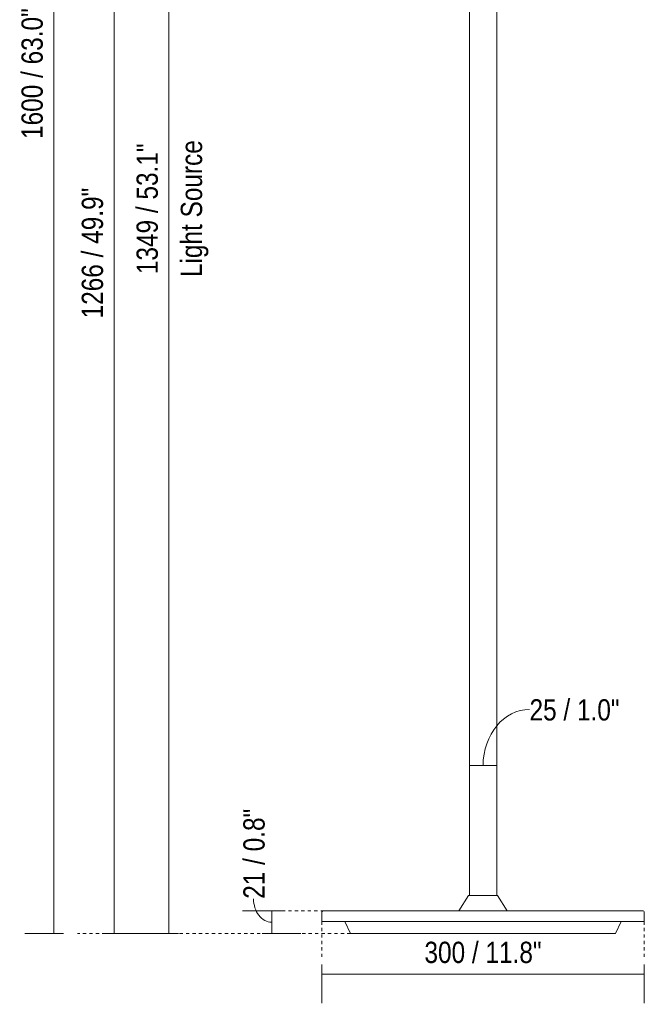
# Model space of a CAD drawing. Header units: millimetres. Extents: x -7023 to -5228, y -66 to 6802.
# Tile 1 of 4: x -7023 to -6442, y -66 to 850. Entities that reach past the tile are written whole.
import ezdxf

# ---------------------------------------------------------------- set-up
doc = ezdxf.new("R2010")
doc.units = ezdxf.units.MM
doc.linetypes.add('Dash', pattern=[6, 3, -3])
doc.layers.add('A-ANNO-DIMS', color=7, linetype='Dash', lineweight=9, true_color=0xd2d2d2)
doc.layers.add('A-ANNO-DIMS-9', color=7, linetype='Continuous', lineweight=9)
doc.layers.add('E-LITE-EQPM', color=7, linetype='Continuous', lineweight=20)
doc.styles.add('Arial Narrow', font='ARIALN.TTF', dxfattribs={"height": 19.8})
doc.dimstyles.new('FARO_-_2_2mm_Arial_Narrow_mm_Inch_Left', dxfattribs={"dimscale": 304.8, "dimtxt": 20.263933, "dimasz": 0, "dimexe": 0.088583, "dimexo": 0.0625, "dimgap": 0.014764, "dimtad": 1, "dimdec": 0, "dimzin": 0, "dimdsep": 46, "dimtxsty": 'Arial Narrow', "dimblk1": 'NONE', "dimblk2": 'NONE', "dimsah": 1, "dimcen": 0.09, "dimadec": 0, "dimazin": 0, "dimtfac": 1, "dimtdec": 4, "dimtix": 1, "dimtmove": 0, "dimatfit": 3, "dimfxl": 0.029528, "dimfxlon": 1, "dimtvp": 1, "dimtolj": 1, "dimtzin": 0, "dimarcsym": 2})
doc.dimstyles.new('FARO_-_2_2mm_Arial_Narrow_mm_Inch_Left_1', dxfattribs={"dimscale": 304.8, "dimtxt": 20.263933, "dimasz": 0, "dimexe": 0.088583, "dimexo": 0.0625, "dimgap": 0.014764, "dimtad": 1, "dimdec": 0, "dimzin": 0, "dimdsep": 46, "dimtxsty": 'Arial Narrow', "dimblk1": 'NONE', "dimblk2": 'NONE', "dimsah": 1, "dimcen": 0.09, "dimadec": 0, "dimazin": 0, "dimtfac": 1, "dimtdec": 4, "dimtix": 1, "dimtmove": 1, "dimatfit": 3, "dimfxl": 0.029528, "dimfxlon": 1, "dimtvp": 1, "dimtolj": 1, "dimtzin": 0, "dimarcsym": 2})

# ---------------------------------------------------------------- blocks, each defined once
blk = doc.blocks.new('DIMBLOCK1-Alzado_PDF')
at = {"layer": 'A-ANNO-DIMS-9', "color": 251, "true_color": 0x5b5b5b, "transparency": 16777216}
for p, q in [((-6875, 1348.59), (-6911, 1348.59)), ((-6884, 1348.59), (-6884, 0)), ((-6884, 1348.59), (-6875, 1348.59)), ((-6875, 0), (-6911, 0)), ((-6884, 0), (-6875, 0))]:
    blk.add_line(p, q, dxfattribs=at)
at = {"layer": 'A-ANNO-DIMS-9', "color": 0, "transparency": 16777216, "char_height": 19.8, "attachment_point": 1, "rotation": 90, "line_spacing_factor": 0.974696, "style": 'Arial Narrow'}
for s, insert, width in [('Light Source', (-6872.92, 610.77), 152.462), ('1349 / 53.1"', (-6914.09, 613.5), 145.9003)]:
    blk.add_mtext(s, dxfattribs=dict(at, insert=insert, width=width))
blk = doc.blocks.new('_None')
blk = doc.blocks.new('DIMBLOCK2-Alzado_PDF')
at = {"layer": 'A-ANNO-DIMS-9', "color": 251, "true_color": 0x5b5b5b, "transparency": 16777216}
for p, q in [((-6604.41, 156.17), (-6604.41, 183.28)), ((-6579.01, 156.17), (-6579.01, 183.28)), ((-6604.41, 156.28), (-6579.01, 156.28)), ((-6604.41, 156.28), (-6604.41, 147.28)), ((-6579.01, 156.28), (-6579.01, 147.28))]:
    blk.add_line(p, q, dxfattribs=at)
blk.add_ellipse((-6548.49, 156.28), major_axis=(0, 52.27), ratio=0.826798, start_param=0, end_param=1.570796, dxfattribs=at)
at = {"layer": 'A-ANNO-DIMS-9', "color": 0, "transparency": 16777216, "insert": (-6548.49, 218.05), "char_height": 19.8, "width": 100.7407, "attachment_point": 1, "line_spacing_factor": 0.974696, "style": 'Arial Narrow'}
blk.add_mtext('25 / 1.0"', dxfattribs=at)
blk = doc.blocks.new('DIMBLOCK3-Alzado_PDF')
at = {"layer": 'A-ANNO-DIMS-9', "color": 251, "true_color": 0x5b5b5b, "transparency": 16777216}
for p, q in [((-6741.71, -28.65), (-6741.71, -64.65)), ((-6741.71, -37.65), (-6741.71, -28.65)), ((-6441.71, -28.65), (-6441.71, -64.65)), ((-6441.71, -37.65), (-6441.71, -28.65)), ((-6741.71, -37.65), (-6441.71, -37.65))]:
    blk.add_line(p, q, dxfattribs=at)
at = {"layer": 'A-ANNO-DIMS-9', "color": 0, "transparency": 16777216, "insert": (-6646.23, -7.56), "char_height": 19.8, "width": 130.8471, "attachment_point": 1, "line_spacing_factor": 0.974696, "style": 'Arial Narrow'}
blk.add_mtext('300 / 11.8"', dxfattribs=at)
blk = doc.blocks.new('DIMBLOCK5-Alzado_PDF')
at = {"layer": 'A-ANNO-DIMS-9', "color": 251, "true_color": 0x5b5b5b, "transparency": 16777216}
for p, q in [((-6779.37, 21.31), (-6815.37, 21.31)), ((-6788.37, 21.31), (-6788.37, 0)), ((-6788.37, 21.31), (-6779.37, 21.31)), ((-6788.37, 0), (-6797.37, 0)), ((-6788.48, 0), (-6761.37, 0))]:
    blk.add_line(p, q, dxfattribs=at)
blk.add_ellipse((-6788.37, 32.4), major_axis=(0, 21.75), ratio=0.774815, start_param=1.570796, end_param=3.141593, dxfattribs=at)
at = {"layer": 'A-ANNO-DIMS-9', "color": 0, "transparency": 16777216, "insert": (-6814.72, 32.4), "char_height": 19.8, "width": 100.7407, "attachment_point": 1, "rotation": 90, "line_spacing_factor": 0.974696, "style": 'Arial Narrow'}
blk.add_mtext('21 / 0.8"', dxfattribs=at)
blk = doc.blocks.new('DIMBLOCK7-Alzado_PDF')
at = {"layer": 'A-ANNO-DIMS-9', "color": 251, "true_color": 0x5b5b5b, "transparency": 16777216}
for p, q in [((-6934.97, 1266.2), (-6943.97, 1266.2)), ((-6935.08, 1266.2), (-6907.97, 1266.2)), ((-6934.97, 1266.2), (-6934.97, 0)), ((-6934.97, 0), (-6943.97, 0)), ((-6935.08, 0), (-6907.97, 0))]:
    blk.add_line(p, q, dxfattribs=at)
at = {"layer": 'A-ANNO-DIMS-9', "color": 0, "transparency": 16777216, "insert": (-6965.06, 572.31), "char_height": 19.8, "width": 145.9003, "attachment_point": 1, "rotation": 90, "line_spacing_factor": 0.974696, "style": 'Arial Narrow'}
blk.add_mtext('1266 / 49.9"', dxfattribs=at)
blk = doc.blocks.new('DIMBLOCK8-Alzado_PDF')
at = {"layer": 'A-ANNO-DIMS-9', "color": 251, "true_color": 0x5b5b5b, "transparency": 16777216}
for p, q in [((-6982.05, 1600.08), (-7018.05, 1600.08)), ((-6991.05, 1600.08), (-6991.05, 0)), ((-6991.05, 1600.08), (-6982.05, 1600.08)), ((-6982.05, 0), (-7018.05, 0)), ((-6991.05, 0), (-6982.05, 0))]:
    blk.add_line(p, q, dxfattribs=at)
at = {"layer": 'A-ANNO-DIMS-9', "color": 0, "transparency": 16777216, "insert": (-7021.14, 739.25), "char_height": 19.8, "width": 145.9003, "attachment_point": 1, "rotation": 90, "line_spacing_factor": 0.974696, "style": 'Arial Narrow'}
blk.add_mtext('1600 / 63.0"', dxfattribs=at)

msp = doc.modelspace()

# ---------------------------------------------------------------- linework, layer by layer
at = {"layer": 'A-ANNO-DIMS'}
for p, q in [((-6739.79, 21.31), (-6786.79, 21.31)), ((-6741.71, 11.3), (-6741.71, -24.7)), ((-6441.71, 11.3), (-6441.71, -24.7)), ((-6714.99, 0), (-6968.99, 0))]:
    msp.add_line(p, q, dxfattribs=at)
at = {"layer": 'E-LITE-EQPM'}
for p, q in [((-6604.41, 1243.3), (-6604.41, 35.3)), ((-6579.01, 35.3), (-6579.01, 1243.3)), ((-6605.21, 35.3), (-6614.2, 21.31)), ((-6604.41, 35.3), (-6605.21, 35.3)), ((-6604.41, 35.3), (-6579.01, 35.3)), ((-6578.21, 35.3), (-6579.01, 35.3)), ((-6569.22, 21.31), (-6578.21, 35.3)), ((-6741.71, 19.39), (-6741.71, 11.3)), ((-6443.65, 21.31), (-6739.79, 21.31)), ((-6441.71, 11.3), (-6441.71, 19.37)), ((-6741.71, 11.3), (-6441.71, 11.3)), ((-6720.25, 11.3), (-6714.99, 0)), ((-6468.43, 0), (-6463.16, 11.3)), ((-6714.99, 0), (-6468.43, 0))]:
    msp.add_line(p, q, dxfattribs=at)
for centre, radius, start, end in [((-6739.79, 19.39), 1.92, 90, 180), ((-6443.65, 19.37), 1.94, 360, 90)]:
    msp.add_arc(centre, radius, start, end, dxfattribs=at)

# ---------------------------------------------------------------- dimensions: what is measured, and where the dimension line sits
at = {"layer": 'A-ANNO-DIMS', "color": 251, "linetype": 'Continuous', "true_color": 0x5b5b5b}
for base, p1, p2, override, picture, middle in [((-6991.05, 0), (-6982.05, 1600.08), (-6982.05, 0), {"dimpost": '<>', "dimfxl": 1600.076598}, 'DIMBLOCK8-Alzado_PDF', (-7008.37, 800.04)), ((-6934.97, 0), (-6943.97, 1266.2), (-6943.97, 0), {"dimpost": '<>', "dimfxl": 1266.2}, 'DIMBLOCK7-Alzado_PDF', (-6952.29, 633.1))]:
    dim = msp.add_linear_dim(base=base, p1=p1, p2=p2, angle=90, dimstyle='FARO_-_2_2mm_Arial_Narrow_mm_Inch_Left', override=override, dxfattribs=at)
    dim.commit()
    dim.dimension.update_dxf_attribs({"geometry": picture, "text_midpoint": middle})
dim = msp.add_linear_dim(base=(-6884, 0), p1=(-6875, 1348.59), p2=(-6875, 0), angle=90, text='<>\\XLight Source', dimstyle='FARO_-_2_2mm_Arial_Narrow_mm_Inch_Left', override={"dimpost": '<>', "dimfxl": 1348.592316}, dxfattribs=at)
dim.commit()
dim.dimension.update_dxf_attribs({"geometry": 'DIMBLOCK1-Alzado_PDF', "text_midpoint": (-6884, 674.3)})
dim = msp.add_linear_dim(base=(-6579.01, 156.28), p1=(-6604.41, 147.28), p2=(-6579.01, 147.28), dimstyle='FARO_-_2_2mm_Arial_Narrow_mm_Inch_Left_1', override={"dimpost": '<>', "dimfxl": 25.402344}, dxfattribs=at)
dim.commit()
dim.dimension.update_dxf_attribs({"geometry": 'DIMBLOCK2-Alzado_PDF', "text_midpoint": (-6498.12, 204.85), "dimtype": 160})
dim = msp.add_linear_dim(base=(-6788.37, 0), p1=(-6779.37, 21.31), p2=(-6797.37, 0), angle=90, dimstyle='FARO_-_2_2mm_Arial_Narrow_mm_Inch_Left_1', override={"dimpost": '<>', "dimfxl": 27.896065}, dxfattribs=at)
dim.commit()
dim.dimension.update_dxf_attribs({"geometry": 'DIMBLOCK5-Alzado_PDF', "text_midpoint": (-6801.52, 82.77), "dimtype": 160, "text_rotation": 90})
dim = msp.add_linear_dim(base=(-6441.71, -37.65), p1=(-6741.71, -28.65), p2=(-6441.71, -28.65), dimstyle='FARO_-_2_2mm_Arial_Narrow_mm_Inch_Left', override={"dimpost": '<>', "dimfxl": 300}, dxfattribs=at)
dim.commit()
dim.dimension.update_dxf_attribs({"geometry": 'DIMBLOCK3-Alzado_PDF', "text_midpoint": (-6591.71, -20.33)})

doc.saveas('drawing.dxf')
